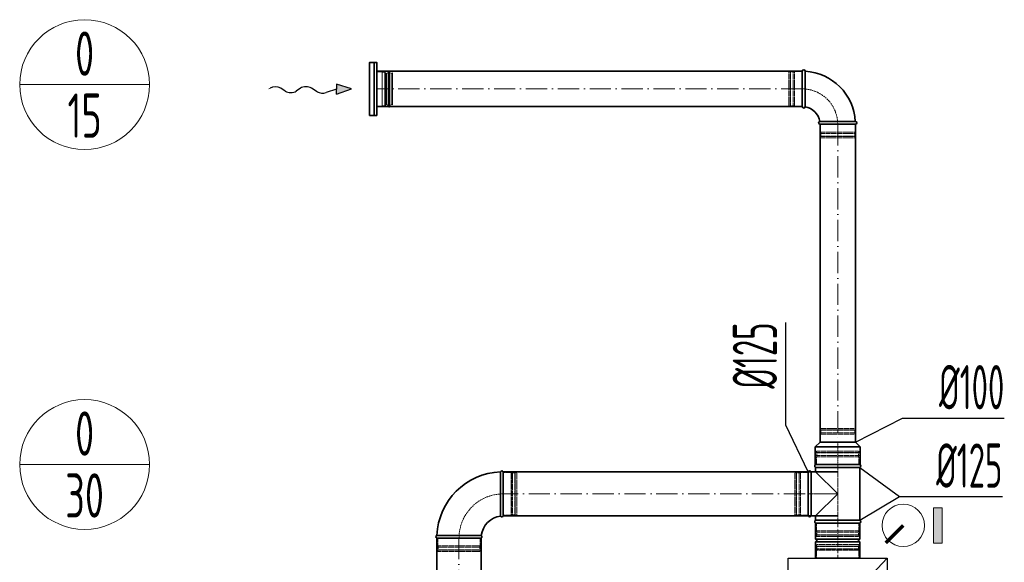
# Model space of a CAD drawing. Header units: millimetres. Extents: x -118717 to 8962, y 22910 to 145283.
# Tile 29 of 193: x -82327 to -79545, y 71552 to 73085. Entities that reach past the tile are written whole.
import ezdxf
from ezdxf.enums import TextEntityAlignment as Align

# ---------------------------------------------------------------- set-up
doc = ezdxf.new("R2010")
doc.units = ezdxf.units.MM
for name, pattern in [('ACAD_ISO02W100', [15, 12, -3]), ('ACAD_ISO10W100', [18, 12, -3, 0, -3]), ('phl_thick', [0])]:
    doc.linetypes.add(name, pattern=pattern)
for name, color, linetype, lineweight in [('VZT_05 ETA (ODVOD) - OBRYS', 6, 'Continuous', 35), ('VZT_06 ETA (ODVOD) - OSA', 6, 'ACAD_ISO10W100', 5), ('VZT_21 ZAŘÍZENÍ - OBRYS', 1, 'Continuous', 30), ('VZT_22 ZAŘÍZENÍ - DETAIL', 8, 'Continuous', 5), ('VZT_30 DISTRIBUČNÍ PRVKY - OBRYS', 1, 'Continuous', 35), ('VZT_50 POPIS - OBECNE', 7, 'Continuous', 13), ('VZT_52 POPIS - DISTRIBUCE', 7, 'Continuous', 5), ('VZT_60_KOTY - DIMENZE', 7, 'Continuous', 5), ('VZT_KOTY - DIMENZE', 7, 'Continuous', 5), ('VZT_POPIS - OBECNE', 7, 'Continuous', 5)]:
    doc.layers.add(name, color=color, linetype=linetype, lineweight=lineweight)
doc.layers.add('VZT_07 ETA (ODVOD) - NETISK', color=8, linetype='ACAD_ISO02W100', lineweight=5, plot=False)
doc.styles.add('EVORA_125', font='isocp.shx', dxfattribs={"width": 0.6, "height": 125})
doc.styles.add('JS', font='isocp.shx', dxfattribs={"width": 0.6, "height": 125})

msp = doc.modelspace()

# ---------------------------------------------------------------- hatches: boundary and pattern name
at = {"layer": 'VZT_POPIS - OBECNE'}
h = msp.add_hatch(color=256, dxfattribs=at)
h.dxf.hatch_style = 1
h.paths.add_polyline_path([(-79720.9, 71605.9), (-79720.9, 71705.9), (-79745.9, 71705.9), (-79745.9, 71605.9)])

# ---------------------------------------------------------------- linework, layer by layer
at = {"color": 8, "lineweight": 5}
for points in [[(-81318.4, 72840.6), (-81303.4, 72840.6), (-81303.4, 72937.6), (-81318.4, 72937.6)], [(-81318.4, 72840.6), (-81318.4, 72937.6)], [(-81295.6, 72936.6), (-81295.6, 72889.1)], [(-81292.9, 72934.6), (-81292.9, 72889.1)], [(-81289.3, 72933), (-81289.3, 72889.1)], [(-81277.6, 72933.7), (-81277.6, 72889.1)], [(-81277.4, 72932.8), (-81273.4, 72934.2), (-81273.4, 72889.1)], [(-81295.6, 72841.6), (-81295.6, 72889.1)], [(-81292.9, 72843.5), (-81292.9, 72889.1)], [(-81289.3, 72845.1), (-81289.3, 72889.1)], [(-81277.6, 72844.4), (-81277.6, 72889.1)], [(-81277.4, 72845.3), (-81273.4, 72843.9), (-81273.4, 72889.1)]]:
    msp.add_lwpolyline(points, dxfattribs=at)
for points in [[(-81303.4, 72936.6), (-81295.6, 72936.6, -0.291473), (-81293.2, 72935, -0.291473)], [(-81283.6, 72941.2), (-81285, 72935.2, 0.058981), (-81285.1, 72934.6), (-81285.1, 72889.1)], [(-81283.6, 72941.2), (-81282.1, 72935.4, -0.060863), (-81282.1, 72934.8), (-81282.1, 72889.1)], [(-81283.6, 72836.9), (-81285, 72842.9, -0.058981), (-81285.1, 72843.5), (-81285.1, 72889.1)], [(-81283.6, 72836.9), (-81282.1, 72842.7, 0.060863), (-81282.1, 72843.3), (-81282.1, 72889.1)], [(-81303.4, 72841.6), (-81295.6, 72841.6, 0.291473), (-81293.2, 72843.1, 0.291473)]]:
    msp.add_lwpolyline(points, format="xyb", dxfattribs=at)
for centre, radius, start, end in [((-81289.7, 72936.8), 3.88, 207.4993, 276.6735), ((-81282.9, 72924.7), 10.5, 59.7176, 127.8378), ((-81289.7, 72841.3), 3.88, 83.3265, 152.5007), ((-81282.9, 72853.4), 10.5, 232.1622, 300.2824)]:
    msp.add_arc(centre, radius, start, end, dxfattribs=at)
at = {"layer": 'VZT_05 ETA (ODVOD) - OBRYS'}
for p, q in [((-80116.1, 72939.1), (-80116.1, 72839.1)), ((-80108.1, 72939.1), (-80108.1, 72888.9)), ((-79966.1, 72797.1), (-80016.2, 72797.1)), ((-80066.1, 72789.1), (-79966.1, 72789.1)), ((-80066.1, 71891.5), (-80079.6, 71878)), ((-79952.6, 71878), (-80079.6, 71878)), ((-80079.6, 71827.5), (-80079.6, 71878)), ((-79966.1, 71891.5), (-80066.1, 71891.5)), ((-79966.1, 71891.5), (-79952.6, 71878)), ((-79952.6, 71827.5), (-79952.6, 71878)), ((-79952.6, 71827.5), (-80079.6, 71827.5)), ((-80078.6, 71827.5), (-79953.6, 71827.5)), ((-80078.6, 71819.9), (-79953.6, 71819.9)), ((-80078.6, 71819.9), (-80078.6, 71807.5)), ((-79953.6, 71819.9), (-79953.6, 71670.2)), ((-80960.9, 71682.5), (-80960.9, 71807.5)), ((-80099.1, 71682.5), (-80099.1, 71807.5)), ((-80091.4, 71682.5), (-80091.4, 71807.5)), ((-80091.4, 71807.5), (-80078.6, 71807.5)), ((-80078.6, 71807.5), (-80016.1, 71745)), ((-80016.1, 71745), (-80078.6, 71682.5)), ((-80091.4, 71682.5), (-80078.6, 71682.5)), ((-80078.6, 71682.5), (-80078.6, 71670.2)), ((-80078.6, 71670.2), (-79953.6, 71670.2)), ((-79953.6, 71662.5), (-80078.6, 71662.5)), ((-80078.6, 71662.5), (-80078.6, 71617)), ((-79953.6, 71662.5), (-80078.6, 71662.5)), ((-79953.6, 71662.5), (-79953.6, 71617)), ((-81148.4, 71620), (-81023.4, 71620)), ((-79953.6, 71617), (-80078.6, 71617)), ((-79953.6, 71609), (-80078.6, 71609)), ((-80078.6, 71609), (-80078.6, 71563.5)), ((-79953.6, 71609), (-79953.6, 71563.5)), ((-79953.6, 71563.5), (-80078.6, 71563.5))]:
    msp.add_line(p, q, dxfattribs=at)
for points in [[(-81318.4, 72939.1), (-80116.1, 72939.1)], [(-81318.4, 72839.1), (-80116.1, 72839.1)], [(-80066.1, 71891.5), (-80066.1, 72789.1)], [(-79966.1, 71891.5), (-79966.1, 72789.1)], [(-80960.9, 71807.5), (-80018, 71807.5)], [(-80960.9, 71682.5), (-80018, 71682.5)], [(-81148.4, 70256.7), (-81148.4, 71620)], [(-81023.4, 70256.7), (-81023.4, 71620)]]:
    msp.add_lwpolyline(points, dxfattribs=at)
for centre, radius, start, end in [((-80112.1, 72939.1), 4, 0, 180), ((-80116.1, 72789.1), 150, 3.0572, 86.9428), ((-80112.1, 72839.1), 4, 180, 350.8522), ((-80116.1, 72789.1), 50, 9.1478, 80.8522), ((-80066.1, 72793.1), 4, 99.1478, 270), ((-79966.1, 72793.1), 4, 270, 90), ((-80076.9, 71823.7), 4.17, 113.4678, 246.5322), ((-79955.2, 71823.7), 4.17, 293.4678, 66.5322), ((-80960.9, 71620), 187.5, 92.3607, 177.6393), ((-80964.8, 71805.9), 4.17, 23.4678, 158.8928), ((-80095.3, 71805.9), 4.17, 23.4678, 156.5322), ((-80960.9, 71620), 62.5, 96.8302, 173.1698), ((-80964.8, 71684.2), 4.17, 210.2981, 336.5322), ((-80095.3, 71684.2), 4.17, 203.4678, 336.5322), ((-80076.9, 71666.4), 4.17, 113.4678, 246.5322), ((-79955.2, 71666.4), 4.17, 293.4678, 66.5322), ((-81146.8, 71623.9), 4.17, 111.1072, 246.5322), ((-81025.1, 71623.9), 4.17, 293.4678, 59.7019), ((-80078.6, 71613), 4, 270, 90), ((-79953.6, 71613), 4, 90, 270)]:
    msp.add_arc(centre, radius, start, end, dxfattribs=at)
for points, knots in [([(-80108.1, 72888.9), (-80108.1, 72882.5), (-80108.1, 72876.2), (-80108.1, 72864.2), (-80108.1, 72858.6), (-80108.1, 72849.1), (-80108.1, 72845.3), (-80108.1, 72840), (-80108.1, 72838.6), (-80108.1, 72838.4), (-80108.1, 72838.4), (-80108.1, 72838.4)], [78.71119, 78.71119, 78.71119, 78.71119, 97.804615, 97.804615, 117.523893, 117.523893, 137.264303, 137.264303, 156.831737, 156.831737, 157.874915, 157.874915, 157.874915, 157.874915]), ([(-80066.7, 72797), (-80066.7, 72797), (-80065.6, 72797), (-80061.1, 72797), (-80057.6, 72797), (-80048.8, 72797), (-80043.4, 72797), (-80031.5, 72797.1), (-80025, 72797.1), (-80017.7, 72797.1), (-80017, 72797.1), (-80016.2, 72797.1)], [157.874915, 157.874915, 157.874915, 157.874915, 176.103874, 176.103874, 195.460379, 195.460379, 215.101284, 215.101284, 234.82164, 234.82164, 237.034743, 237.034743, 237.034743, 237.034743]), ([(-80968.4, 71682.1), (-80968.4, 71682.1), (-80968.4, 71683.7), (-80968.4, 71689.8), (-80968.4, 71694.3), (-80968.5, 71705.7), (-80968.5, 71712.5), (-80968.6, 71727.5), (-80968.6, 71735.6), (-80968.6, 71751.9), (-80968.6, 71760), (-80968.6, 71775.2), (-80968.6, 71782.2), (-80968.7, 71794), (-80968.7, 71798.7), (-80968.7, 71805.3), (-80968.7, 71807.1), (-80968.7, 71807.4), (-80968.7, 71807.4), (-80968.7, 71807.4)], [0, 0, 0, 0, 24.235852, 24.235852, 48.531845, 48.531845, 73.024415, 73.024415, 97.570898, 97.570898, 122.078339, 122.078339, 146.53579, 146.53579, 170.957495, 170.957495, 195.359468, 195.359468, 197.168246, 197.168246, 197.168246, 197.168246]), ([(-81023, 71627.5), (-81023, 71627.5), (-81023.1, 71627.5), (-81023.4, 71627.5), (-81023.7, 71627.5), (-81024.7, 71627.5), (-81025.5, 71627.5), (-81028.7, 71627.5), (-81031.8, 71627.5), (-81040.7, 71627.6), (-81046.9, 71627.6), (-81061, 71627.7), (-81068.8, 71627.7), (-81085.1, 71627.7), (-81093.3, 71627.7), (-81109.2, 71627.7), (-81116.6, 71627.7), (-81129.8, 71627.8), (-81135.4, 71627.8), (-81142.4, 71627.8), (-81144.5, 71627.8), (-81147.5, 71627.8), (-81148.3, 71627.8), (-81148.3, 71627.8)], [197.067977, 197.067977, 197.067977, 197.067977, 201.792196, 201.792196, 209.190204, 209.190204, 218.040239, 218.040239, 237.760854, 237.760854, 262.206108, 262.206108, 286.831239, 286.831239, 311.323072, 311.323072, 335.946087, 335.946087, 360.704397, 360.704397, 377.088273, 377.088273, 394.105327, 394.105327, 394.105327, 394.105327])]:
    msp.add_open_spline(points, degree=3, knots=knots, dxfattribs=at)
at = {"layer": 'VZT_06 ETA (ODVOD) - OSA', "ltscale": 5}
for points in [[(-80116.1, 72889.1), (-81318.4, 72889.1)], [(-80016.1, 72789.1), (-80016.1, 71891.5)], [(-80018, 71745), (-80960.9, 71745)], [(-81085.9, 71620), (-81085.9, 70256.7)]]:
    msp.add_lwpolyline(points, dxfattribs=at)
at = {"layer": 'VZT_06 ETA (ODVOD) - OSA', "ltscale": 0.3}
for points in [[(-80016.1, 72789.1), (-80016.1, 72789.1, 0.414214), (-80116.1, 72889.1), (-80116.1, 72889.1)], [(-80960.9, 71745), (-80960.9, 71745, 0.414214), (-81085.9, 71620), (-81085.9, 71620)]]:
    msp.add_lwpolyline(points, format="xyb", dxfattribs=at)
for points in [[(-80016.1, 71827.5), (-80016.1, 71891.5)], [(-80099.1, 71745), (-80016.1, 71745)]]:
    msp.add_lwpolyline(points, dxfattribs=at)
at = {"layer": 'VZT_06 ETA (ODVOD) - OSA'}
msp.add_lwpolyline([(-80016.1, 71662.5), (-80016.1, 71563.5)], dxfattribs=at)
at = {"layer": 'VZT_07 ETA (ODVOD) - NETISK', "ltscale": 0.4}
for p, q in [((-80154.1, 72938.1), (-80154.1, 72840.1)), ((-80150.1, 72938.1), (-80154.1, 72938.1)), ((-80150.1, 72938.1), (-80150.1, 72840.1)), ((-80149.6, 72937.1), (-80150.1, 72937.1)), ((-80149.6, 72939.1), (-80149.6, 72839.1)), ((-80149.1, 72939.1), (-80149.6, 72939.1)), ((-80149.1, 72939.1), (-80149.1, 72839.1)), ((-80142.1, 72937.1), (-80149.1, 72937.1)), ((-80142.1, 72939.1), (-80142.1, 72839.1)), ((-80141.6, 72939.1), (-80142.1, 72939.1)), ((-80141.6, 72939.1), (-80141.6, 72839.1)), ((-80138.1, 72937.1), (-80141.6, 72937.1)), ((-80138.1, 72938.1), (-80138.1, 72840.1)), ((-80116.1, 72938.1), (-80138.1, 72938.1)), ((-80150.1, 72840.1), (-80154.1, 72840.1)), ((-80149.6, 72841.1), (-80150.1, 72841.1)), ((-80149.1, 72839.1), (-80149.6, 72839.1)), ((-80142.1, 72841.1), (-80149.1, 72841.1)), ((-80141.6, 72839.1), (-80142.1, 72839.1)), ((-80138.1, 72841.1), (-80141.6, 72841.1)), ((-80116.1, 72840.1), (-80138.1, 72840.1)), ((-79966.1, 72763.6), (-80066.1, 72763.6)), ((-80066.1, 72763.1), (-80066.1, 72763.6)), ((-79966.1, 72763.1), (-80066.1, 72763.1)), ((-80065.1, 72767.1), (-80065.1, 72789.1)), ((-79967.1, 72767.1), (-80065.1, 72767.1)), ((-80064.1, 72763.6), (-80064.1, 72767.1)), ((-80064.1, 72756.1), (-80064.1, 72763.1)), ((-79968.1, 72763.6), (-79968.1, 72767.1)), ((-79968.1, 72756.1), (-79968.1, 72763.1)), ((-79967.1, 72767.1), (-79967.1, 72789.1)), ((-79966.1, 72763.1), (-79966.1, 72763.6)), ((-79966.1, 72756.1), (-80066.1, 72756.1)), ((-80066.1, 72755.6), (-80066.1, 72756.1)), ((-79966.1, 72755.6), (-80066.1, 72755.6)), ((-79967.1, 72755.1), (-80065.1, 72755.1)), ((-80065.1, 72751.1), (-80065.1, 72755.1)), ((-79967.1, 72751.1), (-80065.1, 72751.1)), ((-80064.1, 72755.1), (-80064.1, 72755.6)), ((-79968.1, 72755.1), (-79968.1, 72755.6)), ((-79967.1, 72751.1), (-79967.1, 72755.1)), ((-79966.1, 72755.6), (-79966.1, 72756.1)), ((-80065.1, 71929.5), (-79967.1, 71929.5)), ((-80065.1, 71929.5), (-80065.1, 71925.5)), ((-79967.1, 71929.5), (-79967.1, 71925.5)), ((-80066.1, 71925), (-79966.1, 71925)), ((-80066.1, 71925), (-80066.1, 71924.5)), ((-80066.1, 71924.5), (-79966.1, 71924.5)), ((-80066.1, 71917.5), (-79966.1, 71917.5)), ((-80066.1, 71917.5), (-80066.1, 71917)), ((-80066.1, 71917), (-79966.1, 71917)), ((-80065.1, 71925.5), (-79967.1, 71925.5)), ((-80065.1, 71913.5), (-79967.1, 71913.5)), ((-80065.1, 71913.5), (-80065.1, 71891.5)), ((-80064.1, 71925.5), (-80064.1, 71925)), ((-80064.1, 71924.5), (-80064.1, 71917.5)), ((-80064.1, 71917), (-80064.1, 71913.5)), ((-79968.1, 71925.5), (-79968.1, 71925)), ((-79968.1, 71924.5), (-79968.1, 71917.5)), ((-79968.1, 71917), (-79968.1, 71913.5)), ((-79967.1, 71913.5), (-79967.1, 71891.5)), ((-79966.1, 71925), (-79966.1, 71924.5)), ((-79966.1, 71917.5), (-79966.1, 71917)), ((-80077.1, 71861), (-79955.1, 71861)), ((-80077.1, 71860.5), (-80077.1, 71861)), ((-80077.1, 71860.5), (-79955.1, 71860.5)), ((-80077.1, 71853.5), (-79955.1, 71853.5)), ((-80077.1, 71853), (-80077.1, 71853.5)), ((-80077.1, 71853), (-79955.1, 71853)), ((-80076.1, 71865.5), (-79956.1, 71865.5)), ((-80076.1, 71861.5), (-80076.1, 71865.5)), ((-80076.1, 71861.5), (-79956.1, 71861.5)), ((-80076.1, 71849.5), (-79956.1, 71849.5)), ((-80076.1, 71827.5), (-80076.1, 71849.5)), ((-80075.1, 71861), (-80075.1, 71861.5)), ((-80075.1, 71853.5), (-80075.1, 71860.5)), ((-80075.1, 71849.5), (-80075.1, 71853)), ((-79957.1, 71861), (-79957.1, 71861.5)), ((-79957.1, 71853.5), (-79957.1, 71860.5)), ((-79957.1, 71849.5), (-79957.1, 71853)), ((-79956.1, 71861.5), (-79956.1, 71865.5)), ((-79956.1, 71827.5), (-79956.1, 71849.5)), ((-79955.1, 71860.5), (-79955.1, 71861)), ((-79955.1, 71853), (-79955.1, 71853.5)), ((-80960.9, 71805), (-80938.9, 71805)), ((-80938.9, 71685), (-80938.9, 71805)), ((-80938.9, 71804), (-80935.4, 71804)), ((-80935.4, 71684), (-80935.4, 71806)), ((-80935.4, 71806), (-80934.9, 71806)), ((-80934.9, 71684), (-80934.9, 71806)), ((-80934.9, 71804), (-80927.9, 71804)), ((-80927.9, 71684), (-80927.9, 71806)), ((-80927.9, 71806), (-80927.4, 71806)), ((-80927.4, 71684), (-80927.4, 71806)), ((-80927.4, 71804), (-80926.9, 71804)), ((-80926.9, 71685), (-80926.9, 71805)), ((-80926.9, 71805), (-80922.9, 71805)), ((-80922.9, 71685), (-80922.9, 71805)), ((-80137.1, 71685), (-80137.1, 71805)), ((-80133.1, 71805), (-80137.1, 71805)), ((-80133.1, 71685), (-80133.1, 71805)), ((-80132.6, 71804), (-80133.1, 71804)), ((-80132.6, 71684), (-80132.6, 71806)), ((-80132.1, 71806), (-80132.6, 71806)), ((-80132.1, 71684), (-80132.1, 71806)), ((-80125.1, 71804), (-80132.1, 71804)), ((-80125.1, 71684), (-80125.1, 71806)), ((-80124.6, 71806), (-80125.1, 71806)), ((-80124.6, 71684), (-80124.6, 71806)), ((-80121.1, 71804), (-80124.6, 71804)), ((-80121.1, 71685), (-80121.1, 71805)), ((-80099.1, 71805), (-80121.1, 71805)), ((-80960.9, 71685), (-80938.9, 71685)), ((-80938.9, 71686), (-80935.4, 71686)), ((-80935.4, 71684), (-80934.9, 71684)), ((-80934.9, 71686), (-80927.9, 71686)), ((-80927.9, 71684), (-80927.4, 71684)), ((-80927.4, 71686), (-80926.9, 71686)), ((-80926.9, 71685), (-80922.9, 71685)), ((-80133.1, 71685), (-80137.1, 71685)), ((-80132.6, 71686), (-80133.1, 71686)), ((-80132.1, 71684), (-80132.6, 71684)), ((-80125.1, 71686), (-80132.1, 71686)), ((-80124.6, 71684), (-80125.1, 71684)), ((-80121.1, 71686), (-80124.6, 71686)), ((-80099.1, 71685), (-80121.1, 71685)), ((-80076.1, 71640.5), (-80076.1, 71662.5)), ((-79956.1, 71640.5), (-79956.1, 71662.5)), ((-80077.1, 71637), (-79955.1, 71637)), ((-80077.1, 71636.5), (-80077.1, 71637)), ((-80077.1, 71636.5), (-79955.1, 71636.5)), ((-80077.1, 71629.5), (-79955.1, 71629.5)), ((-80077.1, 71629), (-80077.1, 71629.5)), ((-80077.1, 71629), (-79955.1, 71629)), ((-80076.1, 71640.5), (-79956.1, 71640.5)), ((-80076.1, 71628.5), (-79956.1, 71628.5)), ((-80076.1, 71624.5), (-80076.1, 71628.5)), ((-80076.1, 71624.5), (-79956.1, 71624.5)), ((-80075.1, 71637), (-80075.1, 71640.5)), ((-80075.1, 71629.5), (-80075.1, 71636.5)), ((-80075.1, 71628.5), (-80075.1, 71629)), ((-79957.1, 71637), (-79957.1, 71640.5)), ((-79957.1, 71629.5), (-79957.1, 71636.5)), ((-79957.1, 71628.5), (-79957.1, 71629)), ((-79956.1, 71624.5), (-79956.1, 71628.5)), ((-79955.1, 71636.5), (-79955.1, 71637)), ((-79955.1, 71629), (-79955.1, 71629.5)), ((-81145.9, 71620), (-81145.9, 71598)), ((-81145.9, 71598), (-81025.9, 71598)), ((-81144.9, 71598), (-81144.9, 71594.5)), ((-81026.9, 71598), (-81026.9, 71594.5)), ((-81025.9, 71620), (-81025.9, 71598)), ((-79955.1, 71597), (-80077.1, 71597)), ((-80077.1, 71596.5), (-80077.1, 71597)), ((-79955.1, 71596.5), (-80077.1, 71596.5)), ((-79956.1, 71601.5), (-80076.1, 71601.5)), ((-80076.1, 71597.5), (-80076.1, 71601.5)), ((-79956.1, 71597.5), (-80076.1, 71597.5)), ((-80075.1, 71597), (-80075.1, 71597.5)), ((-80075.1, 71589.5), (-80075.1, 71596.5)), ((-79957.1, 71597), (-79957.1, 71597.5)), ((-79957.1, 71589.5), (-79957.1, 71596.5)), ((-79956.1, 71597.5), (-79956.1, 71601.5)), ((-79955.1, 71596.5), (-79955.1, 71597)), ((-81146.9, 71594.5), (-81024.9, 71594.5)), ((-81146.9, 71594.5), (-81146.9, 71594)), ((-81146.9, 71594), (-81024.9, 71594)), ((-81146.9, 71587), (-81024.9, 71587)), ((-81146.9, 71587), (-81146.9, 71586.5)), ((-81146.9, 71586.5), (-81024.9, 71586.5)), ((-81145.9, 71586), (-81025.9, 71586)), ((-81145.9, 71586), (-81145.9, 71582)), ((-81145.9, 71582), (-81025.9, 71582)), ((-81144.9, 71594), (-81144.9, 71587)), ((-81144.9, 71586.5), (-81144.9, 71586)), ((-81026.9, 71594), (-81026.9, 71587)), ((-81026.9, 71586.5), (-81026.9, 71586)), ((-81025.9, 71586), (-81025.9, 71582)), ((-81024.9, 71594.5), (-81024.9, 71594)), ((-81024.9, 71587), (-81024.9, 71586.5)), ((-79955.1, 71589.5), (-80077.1, 71589.5)), ((-80077.1, 71589), (-80077.1, 71589.5)), ((-79955.1, 71589), (-80077.1, 71589)), ((-79956.1, 71585.5), (-80076.1, 71585.5)), ((-80076.1, 71563.5), (-80076.1, 71585.5)), ((-80075.1, 71585.5), (-80075.1, 71589)), ((-79957.1, 71585.5), (-79957.1, 71589)), ((-79956.1, 71563.5), (-79956.1, 71585.5)), ((-79955.1, 71589), (-79955.1, 71589.5))]:
    msp.add_line(p, q, dxfattribs=at)
msp.add_lwpolyline([(-80016.1, 71827.5), (-80016.1, 71662.5)], dxfattribs=at)
at = {"layer": 'VZT_21 ZAŘÍZENÍ - OBRYS'}
msp.add_lwpolyline([(-79876.1, 71563.5), (-79876.1, 70063.5), (-80156.1, 70063.5), (-80156.1, 71563.5)], close=True, dxfattribs=at)
at = {"layer": 'VZT_22 ZAŘÍZENÍ - DETAIL', "linetype": 'ACAD_ISO02W100', "lineweight": 5, "ltscale": 10}
msp.add_lwpolyline([(-79876.1, 71563.5), (-80063.3, 71366.1), (-79876.1, 70547.9)], dxfattribs=at)
at = {"layer": 'VZT_30 DISTRIBUČNÍ PRVKY - OBRYS'}
msp.add_lwpolyline([(-81338.4, 72814.1), (-81338.4, 72964.1), (-81318.4, 72964.1), (-81318.4, 72814.1)], close=True, dxfattribs=at)
msp.add_lwpolyline([(-81325.2, 72964.1), (-81325.2, 72814.1)], dxfattribs=at)
at = {"layer": 'VZT_50 POPIS - OBECNE', "color": 0, "lineweight": -2}
for p, q in [((-81389.2, 72889.1), (-81432.4, 72902.4)), ((-81432.4, 72902.4), (-81432.2, 72888.5)), ((-81576.7, 72882.6), (-81589.6, 72890.8)), ((-81533.8, 72891), (-81545.7, 72883)), ((-81486.3, 72881), (-81502.8, 72891.4)), ((-81432.2, 72888.5), (-81460.8, 72878.8)), ((-81432, 72874.5), (-81432.2, 72888.5)), ((-81432, 72874.5), (-81389.2, 72889.1))]:
    msp.add_line(p, q, dxfattribs=at)
at = {"layer": 'VZT_50 POPIS - OBECNE'}
msp.add_line((-81619.8, 72890.9), (-81622.8, 72889.1), dxfattribs=at)
at = {"layer": 'VZT_50 POPIS - OBECNE', "color": 0, "lineweight": -2}
for centre, start_param, end_param in [((-81605, 72881.3), 0.766537, 2.320574), ((-81561.3, 72892.2), 3.908129, 5.516649), ((-81518.1, 72881.9), 0.766537, 2.375056), ((-81470.9, 72890.6), 3.908129, 5.191299)]:
    msp.add_ellipse(centre, major_axis=(21.5, 0.3), ratio=0.625, start_param=start_param, end_param=end_param, dxfattribs=at)
msp.add_solid([(-81432, 72874.5), (-81432.4, 72902.4), (-81389.2, 72889.1)], dxfattribs=at)
at = {"layer": 'VZT_52 POPIS - DISTRIBUCE'}
for p, q in [((-82326.9, 72901.3), (-81960.1, 72901.3)), ((-82326.9, 71827.9), (-81960.1, 71827.9))]:
    msp.add_line(p, q, dxfattribs=at)
for centre in [(-82143.5, 72901.3), (-82143.5, 71827.9)]:
    msp.add_circle(centre, 183.4, dxfattribs=at)
at = {"layer": 'VZT_60_KOTY - DIMENZE', "linetype": 'ByBlock', "lineweight": -2}
for p, q in [((-80162.5, 71938.7), (-80162.5, 71988.7)), ((-79833, 71958.9), (-79783, 71958.9)), ((-79841.5, 71737.4), (-79791.5, 71737.4))]:
    msp.add_line(p, q, dxfattribs=at)
for points in [[(-80162.5, 71988.7), (-80162.5, 72229.3)], [(-79966.1, 71891.5), (-79833, 71958.9)], [(-79833, 71958.9), (-79833, 71958.9)], [(-79833, 71958.9), (-79833, 71958.9)], [(-79783, 71958.9), (-79545.4, 71958.9)], [(-80099.1, 71807.5), (-80162.5, 71938.7)], [(-79953.6, 71819.9), (-79841.5, 71737.4)], [(-79953.6, 71670.2), (-79841.5, 71737.4)], [(-79841.5, 71737.4), (-79841.5, 71737.4)], [(-79791.5, 71737.4), (-79550.9, 71737.4)]]:
    msp.add_lwpolyline(points, dxfattribs=at)
at = {"layer": 'VZT_KOTY - DIMENZE', "const_width": 10}
msp.add_lwpolyline([(-79830.9, 71655.9), (-79880.4, 71606.4)], dxfattribs=at)
at = {"layer": 'VZT_POPIS - OBECNE'}
msp.add_lwpolyline([(-79720.9, 71705.9), (-79745.9, 71705.9), (-79745.9, 71605.9), (-79720.9, 71605.9)], close=True, dxfattribs=at)
msp.add_circle((-79830.9, 71655.9), 60, dxfattribs=at)

# ---------------------------------------------------------------- texts
at = {"layer": 'VZT_52 POPIS - DISTRIBUCE', "ltscale": 50, "style": 'JS', "width": 0.7}
for s, p in [('0', (-82143.5, 72988.8)), ('15', (-82143.5, 72813.8)), ('0', (-82143.5, 71915.4)), ('30', (-82143.5, 71740.4))]:
    msp.add_text(s, height=125, dxfattribs=at).set_placement(p, align=Align.MIDDLE_CENTER)
at = {"layer": 'VZT_60_KOTY - DIMENZE', "linetype": 'phl_thick', "insert": (-80312.5, 72229.3), "char_height": 125, "attachment_point": 3, "rotation": 90, "style": 'EVORA_125'}
msp.add_mtext('%%C125', dxfattribs=at)
at = {"layer": 'VZT_60_KOTY - DIMENZE', "linetype": 'phl_thick', "char_height": 125, "attachment_point": 3, "style": 'EVORA_125'}
for s, insert in [('%%C100', (-79545.4, 72108.9)), ('%%C125', (-79550.9, 71887.4))]:
    msp.add_mtext(s, dxfattribs=dict(at, insert=insert))

doc.saveas('drawing.dxf')
